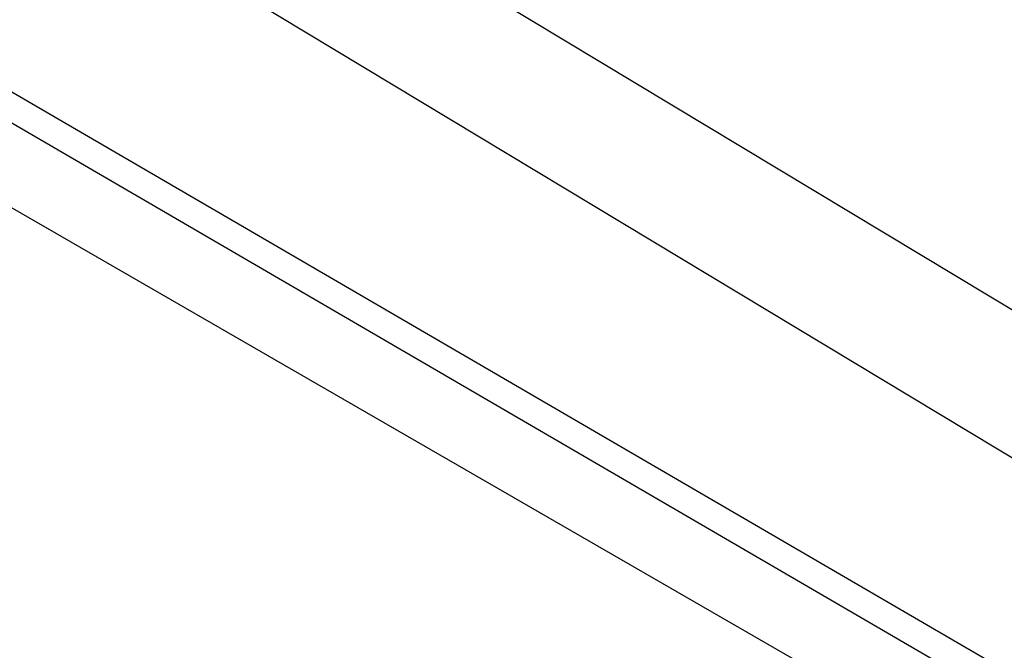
# Model space of a CAD drawing. Header units: inches. Extents: x 0 to 34, y 0 to 22.
# Tile 66 of 168: x 4.59 to 4.784, y 16.574 to 16.698. Entities that reach past the tile are written whole.
import ezdxf

# ---------------------------------------------------------------- set-up
doc = ezdxf.new("R2010")
doc.units = ezdxf.units.IN
doc.header["$LTSCALE"] = 1.87
doc.header["$MEASUREMENT"] = 0
doc.layers.get('0').update_dxf_attribs({"linetype": 'CONTINUOUS'})

msp = doc.modelspace()

# ---------------------------------------------------------------- linework, layer by layer
at = {"color": 7, "linetype": 'CONTINUOUS'}
for p, q in [((3.1809196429, 17.4738614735), (4.9835116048, 16.4330674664)), ((3.5257590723, 17.3029434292), (4.9863411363, 16.4521339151)), ((3.5231251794, 17.2983941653), (4.9836787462, 16.4476012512)), ((4.5209597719, 16.8002149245), (5.0611330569, 16.4744742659)), ((4.4793359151, 16.7962778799), (5.0188762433, 16.4709187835))]:
    msp.add_line(p, q, dxfattribs=at)

doc.saveas('drawing.dxf')
